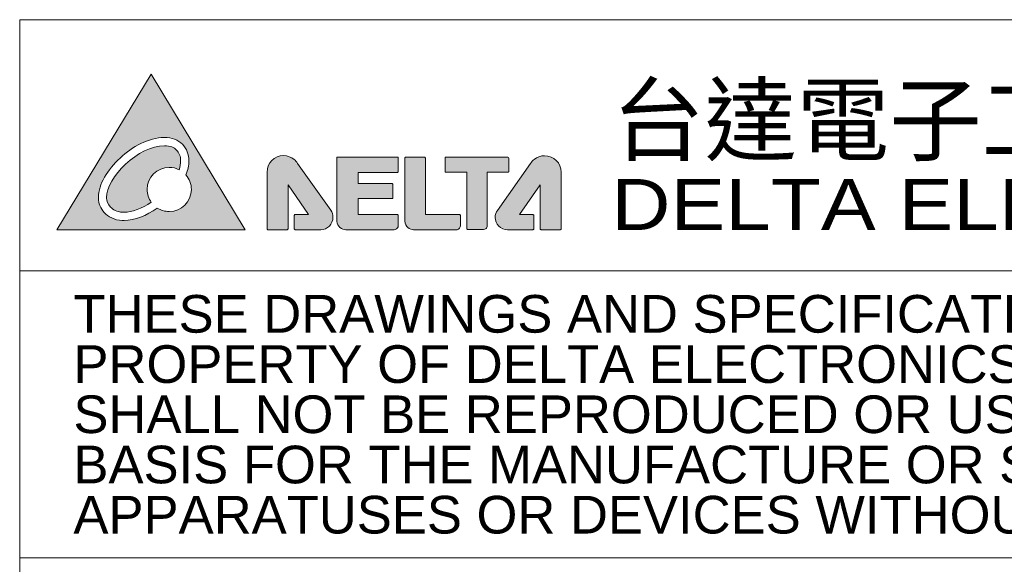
# Model space of a CAD drawing. Header units: millimetres. Extents: x 0 to 2584, y 0 to 2729.
# Tile 11 of 33: x 1363 to 1469, y 60 to 119. Entities that reach past the tile are written whole.
import ezdxf
from ezdxf.enums import TextEntityAlignment as Align

# ---------------------------------------------------------------- set-up
doc = ezdxf.new("R2010")
doc.units = ezdxf.units.MM
doc.header["$LTSCALE"] = 6
doc.layers.get('0').update_dxf_attribs({"linetype": 'CONTINUOUS'})
for name, color, linetype in [('2', 2, 'CONTINUOUS'), ('3', 3, 'CONTINUOUS'), ('DIM', 2, 'CONTINUOUS'), ('PAPER', 7, 'CONTINUOUS')]:
    doc.layers.add(name, color=color, linetype=linetype)
doc.styles.add('ARIAL', font='arial.ttf')
doc.styles.add('微軟正黑體', font='txt')

# ---------------------------------------------------------------- blocks, each defined once
blk = doc.blocks.new('s')
at = {"lineweight": 0}
h = blk.add_hatch(color=256, dxfattribs=at)
h.paths.add_polyline_path([(2135.48, 112.87), (2125.3, 96.13), (2145.62, 96.13)])
edge = h.paths.add_edge_path(flags=16)
edge.add_spline(control_points=[(2137.43, 98.08), (2136.95, 98.08), (2136.51, 98.22), (2136.14, 98.46), (2136.13, 98.45), (2136.12, 98.44), (2136.12, 98.43), (2134.96, 97.64), (2133.71, 97.12), (2132.55, 97.12), (2132.48, 97.12), (2132.42, 97.12), (2132.36, 97.12), (2131.5, 97.16), (2130.84, 97.51), (2130.42, 97.98), (2130, 98.44), (2129.81, 99), (2129.79, 99.48), (2129.79, 99.52), (2129.79, 99.56), (2129.79, 99.6), (2129.8, 101.03), (2130.78, 102.58), (2132.12, 103.84), (2133.46, 105.08), (2135.19, 106.04), (2136.89, 106.05), (2136.9, 106.05), (2136.91, 106.05), (2136.92, 106.05), (2137.71, 106.06), (2138.38, 105.79), (2138.84, 105.33), (2139.31, 104.86), (2139.54, 104.22), (2139.54, 103.53), (2139.54, 103.05), (2139.43, 102.54), (2139.21, 102.03), (2139.58, 101.61), (2139.81, 101.06), (2139.81, 100.46), (2139.81, 99.15), (2138.74, 98.08), (2137.43, 98.08)], knot_values=[0, 0, 0, 0, 1, 1, 1, 2, 2, 2, 3, 3, 3, 4, 4, 4, 5, 5, 5, 6, 6, 6, 7, 7, 7, 8, 8, 8, 9, 9, 9, 10, 10, 10, 11, 11, 11, 12, 12, 12, 13, 13, 13, 14, 14, 14, 15, 15, 15, 15], degree=3, periodic=0)
h = blk.add_hatch(color=256, dxfattribs=at)
h.dxf.hatch_style = 1
edge = h.paths.add_edge_path()
edge.add_spline(control_points=[(2138.22, 104.7), (2137.94, 104.98), (2137.52, 105.17), (2136.92, 105.17), (2136.92, 105.17), (2136.9, 105.17), (2136.9, 105.17), (2135.54, 105.17), (2133.95, 104.33), (2132.72, 103.19), (2131.49, 102.05), (2130.66, 100.6), (2130.68, 99.6), (2130.68, 99.58), (2130.68, 99.55), (2130.68, 99.52), (2130.69, 99.24), (2130.81, 98.87), (2131.08, 98.57), (2131.35, 98.28), (2131.75, 98.04), (2132.41, 98.01), (2132.45, 98.01), (2132.5, 98), (2132.55, 98), (2133.4, 98), (2134.48, 98.4), (2135.49, 99.08), (2135.21, 99.47), (2135.04, 99.95), (2135.04, 100.46), (2135.04, 101.78), (2136.11, 102.84), (2137.43, 102.84), (2137.81, 102.84), (2138.16, 102.75), (2138.48, 102.59), (2138.6, 102.93), (2138.65, 103.24), (2138.65, 103.53), (2138.65, 104.03), (2138.49, 104.42), (2138.22, 104.7)], knot_values=[0, 0, 0, 0, 1, 1, 1, 2, 2, 2, 3, 3, 3, 4, 4, 4, 5, 5, 5, 6, 6, 6, 7, 7, 7, 8, 8, 8, 9, 9, 9, 10, 10, 10, 11, 11, 11, 12, 12, 12, 13, 13, 13, 14, 14, 14, 14], degree=3, periodic=0)
h = blk.add_hatch(color=256, dxfattribs=at)
h.dxf.hatch_style = 1
edge = h.paths.add_edge_path()
edge.add_spline(control_points=[(2150.22, 96.23), (2150.22, 96.23), (2150.22, 100.96), (2150.22, 100.96)], knot_values=[14, 14, 14, 14, 15, 15, 15, 15], degree=3, periodic=0)
edge.add_spline(control_points=[(2150.22, 100.96), (2150.22, 100.96), (2152.44, 97.76), (2152.44, 97.76)], knot_values=[15, 15, 15, 15, 16, 16, 16, 16], degree=3, periodic=0)
edge.add_spline(control_points=[(2152.44, 97.76), (2152.44, 97.76), (2151, 97.76), (2151, 97.76)], knot_values=[16, 16, 16, 16, 17, 17, 17, 17], degree=3, periodic=0)
edge.add_spline(control_points=[(2151, 97.76), (2150.97, 97.76), (2150.95, 97.75), (2150.93, 97.73)], knot_values=[17, 17, 17, 17, 18, 18, 18, 18], degree=3, periodic=0)
edge.add_spline(control_points=[(2150.93, 97.73), (2150.91, 97.71), (2150.9, 97.69), (2150.9, 97.66)], knot_values=[18, 18, 18, 18, 19, 19, 19, 19], degree=3, periodic=0)
edge.add_spline(control_points=[(2150.9, 97.66), (2150.9, 97.66), (2150.9, 96.23), (2150.9, 96.23)], knot_values=[19, 19, 19, 19, 20, 20, 20, 20], degree=3, periodic=0)
edge.add_spline(control_points=[(2150.9, 96.23), (2150.9, 96.2), (2150.91, 96.18), (2150.93, 96.16)], knot_values=[20, 20, 20, 20, 21, 21, 21, 21], degree=3, periodic=0)
edge.add_spline(control_points=[(2150.93, 96.16), (2150.95, 96.14), (2150.97, 96.13), (2151, 96.13)], knot_values=[21, 21, 21, 21, 22, 22, 22, 22], degree=3, periodic=0)
edge.add_spline(control_points=[(2151, 96.13), (2151, 96.13), (2153.74, 96.13), (2153.74, 96.13)], knot_values=[22, 22, 22, 22, 23, 23, 23, 23], degree=3, periodic=0)
edge.add_spline(control_points=[(2153.74, 96.13), (2153.77, 96.13), (2153.79, 96.14), (2153.81, 96.14)], knot_values=[23, 23, 23, 23, 23.03125, 23.03125, 23.03125, 23.03125], degree=3, periodic=0)
edge.add_spline(control_points=[(2153.81, 96.14), (2153.86, 96.14), (2153.9, 96.14), (2153.94, 96.15)], knot_values=[23.03125, 23.03125, 23.03125, 23.03125, 23.09375, 23.09375, 23.09375, 23.09375], degree=3, periodic=0)
edge.add_spline(control_points=[(2153.94, 96.15), (2154.01, 96.16), (2154.07, 96.17), (2154.14, 96.19)], knot_values=[23.09375, 23.09375, 23.09375, 23.09375, 23.1875, 23.1875, 23.1875, 23.1875], degree=3, periodic=0)
edge.add_spline(control_points=[(2154.14, 96.19), (2154.22, 96.22), (2154.3, 96.25), (2154.37, 96.29)], knot_values=[23.1875, 23.1875, 23.1875, 23.1875, 23.3125, 23.3125, 23.3125, 23.3125], degree=3, periodic=0)
edge.add_spline(control_points=[(2154.37, 96.29), (2154.45, 96.34), (2154.52, 96.38), (2154.58, 96.44)], knot_values=[23.3125, 23.3125, 23.3125, 23.3125, 23.4375, 23.4375, 23.4375, 23.4375], degree=3, periodic=0)
edge.add_spline(control_points=[(2154.58, 96.44), (2154.62, 96.46), (2154.65, 96.49), (2154.68, 96.52)], knot_values=[23.4375, 23.4375, 23.4375, 23.4375, 23.5, 23.5, 23.5, 23.5], degree=3, periodic=0)
edge.add_spline(control_points=[(2154.68, 96.52), (2154.71, 96.55), (2154.74, 96.58), (2154.76, 96.62)], knot_values=[23.5, 23.5, 23.5, 23.5, 23.5625, 23.5625, 23.5625, 23.5625], degree=3, periodic=0)
edge.add_spline(control_points=[(2154.76, 96.62), (2154.82, 96.68), (2154.86, 96.75), (2154.9, 96.83)], knot_values=[23.5625, 23.5625, 23.5625, 23.5625, 23.6875, 23.6875, 23.6875, 23.6875], degree=3, periodic=0)
edge.add_spline(control_points=[(2154.9, 96.83), (2154.95, 96.9), (2154.98, 96.98), (2155, 97.06)], knot_values=[23.6875, 23.6875, 23.6875, 23.6875, 23.8125, 23.8125, 23.8125, 23.8125], degree=3, periodic=0)
edge.add_spline(control_points=[(2155, 97.06), (2155.02, 97.13), (2155.04, 97.19), (2155.05, 97.26)], knot_values=[23.8125, 23.8125, 23.8125, 23.8125, 23.90625, 23.90625, 23.90625, 23.90625], degree=3, periodic=0)
edge.add_spline(control_points=[(2155.05, 97.26), (2155.06, 97.3), (2155.06, 97.34), (2155.06, 97.39)], knot_values=[23.90625, 23.90625, 23.90625, 23.90625, 23.96875, 23.96875, 23.96875, 23.96875], degree=3, periodic=0)
edge.add_spline(control_points=[(2155.06, 97.39), (2155.06, 97.41), (2155.06, 97.43), (2155.06, 97.46)], knot_values=[23.96875, 23.96875, 23.96875, 23.96875, 24, 24, 24, 24], degree=3, periodic=0)
edge.add_spline(control_points=[(2155.06, 97.46), (2155.06, 97.49), (2155.06, 97.53), (2155.06, 97.56)], knot_values=[24, 24, 24, 24, 24.125, 24.125, 24.125, 24.125], degree=3, periodic=0)
edge.add_spline(control_points=[(2155.06, 97.56), (2155.05, 97.63), (2155.04, 97.7), (2155.03, 97.76)], knot_values=[24.125, 24.125, 24.125, 24.125, 24.375, 24.375, 24.375, 24.375], degree=3, periodic=0)
edge.add_spline(control_points=[(2155.03, 97.76), (2155.01, 97.83), (2154.99, 97.89), (2154.97, 97.96)], knot_values=[24.375, 24.375, 24.375, 24.375, 24.625, 24.625, 24.625, 24.625], degree=3, periodic=0)
edge.add_spline(control_points=[(2154.97, 97.96), (2154.94, 98.02), (2154.91, 98.08), (2154.88, 98.13)], knot_values=[24.625, 24.625, 24.625, 24.625, 24.875, 24.875, 24.875, 24.875], degree=3, periodic=0)
edge.add_spline(control_points=[(2154.88, 98.13), (2154.86, 98.16), (2154.84, 98.19), (2154.82, 98.22)], knot_values=[24.875, 24.875, 24.875, 24.875, 25, 25, 25, 25], degree=3, periodic=0)
edge.add_line((2154.82, 98.22), (2151.26, 103.27))
edge.add_spline(control_points=[(2151.25, 103.27), (2151.25, 103.27), (2151.25, 103.27), (2151.25, 103.27)], knot_values=[1, 1, 1, 1, 2, 2, 2, 2], degree=3, periodic=0)
edge.add_spline(control_points=[(2151.25, 103.27), (2151.14, 103.43), (2151, 103.59), (2150.88, 103.68)], knot_values=[2, 2, 2, 2, 3, 3, 3, 3], degree=3, periodic=0)
edge.add_spline(control_points=[(2150.88, 103.68), (2150.84, 103.71), (2150.8, 103.75), (2150.76, 103.77)], knot_values=[3, 3, 3, 3, 3.125, 3.125, 3.125, 3.125], degree=3, periodic=0)
edge.add_spline(control_points=[(2150.76, 103.77), (2150.68, 103.83), (2150.59, 103.88), (2150.5, 103.93)], knot_values=[3.125, 3.125, 3.125, 3.125, 3.375, 3.375, 3.375, 3.375], degree=3, periodic=0)
edge.add_spline(control_points=[(2150.5, 103.93), (2150.4, 103.97), (2150.31, 104.01), (2150.21, 104.03)], knot_values=[3.375, 3.375, 3.375, 3.375, 3.625, 3.625, 3.625, 3.625], degree=3, periodic=0)
edge.add_spline(control_points=[(2150.21, 104.03), (2150.11, 104.06), (2150, 104.08), (2149.9, 104.09)], knot_values=[3.625, 3.625, 3.625, 3.625, 3.875, 3.875, 3.875, 3.875], degree=3, periodic=0)
edge.add_spline(control_points=[(2149.9, 104.09), (2149.84, 104.1), (2149.79, 104.1), (2149.74, 104.1)], knot_values=[3.875, 3.875, 3.875, 3.875, 4, 4, 4, 4], degree=3, periodic=0)
edge.add_spline(control_points=[(2149.74, 104.1), (2149.71, 104.1), (2149.68, 104.1), (2149.65, 104.1)], knot_values=[4, 4, 4, 4, 4.03125, 4.03125, 4.03125, 4.03125], degree=3, periodic=0)
edge.add_spline(control_points=[(2149.65, 104.1), (2149.58, 104.09), (2149.52, 104.09), (2149.47, 104.08)], knot_values=[4.03125, 4.03125, 4.03125, 4.03125, 4.09375, 4.09375, 4.09375, 4.09375], degree=3, periodic=0)
edge.add_spline(control_points=[(2149.47, 104.08), (2149.38, 104.06), (2149.29, 104.04), (2149.21, 104.02)], knot_values=[4.09375, 4.09375, 4.09375, 4.09375, 4.1875, 4.1875, 4.1875, 4.1875], degree=3, periodic=0)
edge.add_spline(control_points=[(2149.21, 104.02), (2149.1, 103.98), (2148.99, 103.94), (2148.89, 103.88)], knot_values=[4.1875, 4.1875, 4.1875, 4.1875, 4.3125, 4.3125, 4.3125, 4.3125], degree=3, periodic=0)
edge.add_spline(control_points=[(2148.89, 103.88), (2148.79, 103.83), (2148.69, 103.76), (2148.61, 103.69)], knot_values=[4.3125, 4.3125, 4.3125, 4.3125, 4.4375, 4.4375, 4.4375, 4.4375], degree=3, periodic=0)
edge.add_spline(control_points=[(2148.61, 103.69), (2148.56, 103.66), (2148.52, 103.62), (2148.48, 103.58)], knot_values=[4.4375, 4.4375, 4.4375, 4.4375, 4.5, 4.5, 4.5, 4.5], degree=3, periodic=0)
edge.add_spline(control_points=[(2148.48, 103.58), (2148.44, 103.54), (2148.4, 103.49), (2148.36, 103.45)], knot_values=[4.5, 4.5, 4.5, 4.5, 4.5625, 4.5625, 4.5625, 4.5625], degree=3, periodic=0)
edge.add_spline(control_points=[(2148.36, 103.45), (2148.29, 103.36), (2148.23, 103.27), (2148.17, 103.17)], knot_values=[4.5625, 4.5625, 4.5625, 4.5625, 4.6875, 4.6875, 4.6875, 4.6875], degree=3, periodic=0)
edge.add_spline(control_points=[(2148.17, 103.17), (2148.12, 103.07), (2148.07, 102.96), (2148.04, 102.85)], knot_values=[4.6875, 4.6875, 4.6875, 4.6875, 4.8125, 4.8125, 4.8125, 4.8125], degree=3, periodic=0)
edge.add_spline(control_points=[(2148.04, 102.85), (2148.01, 102.77), (2147.99, 102.68), (2147.98, 102.59)], knot_values=[4.8125, 4.8125, 4.8125, 4.8125, 4.90625, 4.90625, 4.90625, 4.90625], degree=3, periodic=0)
edge.add_spline(control_points=[(2147.98, 102.59), (2147.97, 102.53), (2147.96, 102.47), (2147.96, 102.41)], knot_values=[4.90625, 4.90625, 4.90625, 4.90625, 4.96875, 4.96875, 4.96875, 4.96875], degree=3, periodic=0)
edge.add_spline(control_points=[(2147.96, 102.41), (2147.96, 102.38), (2147.96, 102.35), (2147.96, 102.32)], knot_values=[4.96875, 4.96875, 4.96875, 4.96875, 5, 5, 5, 5], degree=3, periodic=0)
edge.add_spline(control_points=[(2147.96, 102.32), (2147.96, 102.32), (2147.96, 102.32), (2147.96, 102.32)], knot_values=[5, 5, 5, 5, 5.499931, 5.499931, 5.499931, 5.499931], degree=3, periodic=0)
edge.add_spline(control_points=[(2147.96, 102.32), (2147.96, 102.32), (2147.96, 102.32), (2147.96, 102.32)], knot_values=[5.499931, 5.499931, 5.499931, 5.499931, 5.999712, 5.999712, 5.999712, 5.999712], degree=3, periodic=0)
edge.add_line((2147.96, 102.32), (2147.96, 102.32))
edge.add_line((2147.96, 102.32), (2147.96, 96.23))
edge.add_spline(control_points=[(2147.96, 96.23), (2147.96, 96.2), (2147.97, 96.18), (2147.99, 96.16)], knot_values=[9, 9, 9, 9, 10, 10, 10, 10], degree=3, periodic=0)
edge.add_spline(control_points=[(2147.99, 96.16), (2148, 96.15), (2148.03, 96.13), (2148.05, 96.13)], knot_values=[10, 10, 10, 10, 11, 11, 11, 11], degree=3, periodic=0)
edge.add_spline(control_points=[(2148.05, 96.13), (2148.05, 96.13), (2150.12, 96.13), (2150.12, 96.13)], knot_values=[11, 11, 11, 11, 12, 12, 12, 12], degree=3, periodic=0)
edge.add_spline(control_points=[(2150.12, 96.13), (2150.15, 96.13), (2150.17, 96.15), (2150.19, 96.16)], knot_values=[12, 12, 12, 12, 13, 13, 13, 13], degree=3, periodic=0)
edge.add_spline(control_points=[(2150.19, 96.16), (2150.21, 96.18), (2150.22, 96.2), (2150.22, 96.23)], knot_values=[13, 13, 13, 13, 14, 14, 14, 14], degree=3, periodic=0)
h = blk.add_hatch(color=256, dxfattribs=at)
h.dxf.hatch_style = 1
edge = h.paths.add_edge_path()
edge.add_spline(control_points=[(2172.78, 98.21), (2172.63, 98), (2172.54, 97.73), (2172.54, 97.45)], knot_values=[4, 4, 4, 4, 5, 5, 5, 5], degree=3, periodic=0)
edge.add_spline(control_points=[(2172.54, 97.45), (2172.54, 96.72), (2173.14, 96.13), (2173.87, 96.13)], knot_values=[5, 5, 5, 5, 6, 6, 6, 6], degree=3, periodic=0)
edge.add_spline(control_points=[(2173.87, 96.13), (2173.87, 96.13), (2176.61, 96.13), (2176.61, 96.13)], knot_values=[6, 6, 6, 6, 7, 7, 7, 7], degree=3, periodic=0)
edge.add_spline(control_points=[(2176.61, 96.13), (2176.64, 96.13), (2176.66, 96.14), (2176.68, 96.16)], knot_values=[7, 7, 7, 7, 8, 8, 8, 8], degree=3, periodic=0)
edge.add_spline(control_points=[(2176.68, 96.16), (2176.69, 96.18), (2176.7, 96.2), (2176.7, 96.22)], knot_values=[8, 8, 8, 8, 9, 9, 9, 9], degree=3, periodic=0)
edge.add_spline(control_points=[(2176.7, 96.22), (2176.7, 96.22), (2176.7, 97.66), (2176.7, 97.66)], knot_values=[9, 9, 9, 9, 10, 10, 10, 10], degree=3, periodic=0)
edge.add_spline(control_points=[(2176.7, 97.66), (2176.7, 97.68), (2176.69, 97.7), (2176.68, 97.72)], knot_values=[10, 10, 10, 10, 11, 11, 11, 11], degree=3, periodic=0)
edge.add_spline(control_points=[(2176.68, 97.72), (2176.66, 97.74), (2176.64, 97.75), (2176.61, 97.75)], knot_values=[11, 11, 11, 11, 12, 12, 12, 12], degree=3, periodic=0)
edge.add_spline(control_points=[(2176.61, 97.75), (2176.61, 97.75), (2175.16, 97.75), (2175.16, 97.75)], knot_values=[12, 12, 12, 12, 13, 13, 13, 13], degree=3, periodic=0)
edge.add_spline(control_points=[(2175.16, 97.75), (2175.16, 97.75), (2177.39, 100.95), (2177.39, 100.95)], knot_values=[13, 13, 13, 13, 14, 14, 14, 14], degree=3, periodic=0)
edge.add_spline(control_points=[(2177.39, 100.95), (2177.39, 100.95), (2177.39, 96.22), (2177.39, 96.22)], knot_values=[14, 14, 14, 14, 15, 15, 15, 15], degree=3, periodic=0)
edge.add_spline(control_points=[(2177.39, 96.22), (2177.39, 96.2), (2177.4, 96.18), (2177.42, 96.16)], knot_values=[15, 15, 15, 15, 16, 16, 16, 16], degree=3, periodic=0)
edge.add_spline(control_points=[(2177.42, 96.16), (2177.43, 96.14), (2177.46, 96.13), (2177.48, 96.13)], knot_values=[16, 16, 16, 16, 17, 17, 17, 17], degree=3, periodic=0)
edge.add_spline(control_points=[(2177.48, 96.13), (2177.48, 96.13), (2179.56, 96.13), (2179.56, 96.13)], knot_values=[17, 17, 17, 17, 18, 18, 18, 18], degree=3, periodic=0)
edge.add_spline(control_points=[(2179.56, 96.13), (2179.58, 96.13), (2179.6, 96.14), (2179.62, 96.16)], knot_values=[18, 18, 18, 18, 19, 19, 19, 19], degree=3, periodic=0)
edge.add_spline(control_points=[(2179.62, 96.16), (2179.64, 96.18), (2179.65, 96.2), (2179.65, 96.22)], knot_values=[19, 19, 19, 19, 20, 20, 20, 20], degree=3, periodic=0)
edge.add_line((2179.65, 96.22), (2179.65, 102.31))
edge.add_spline(control_points=[(2179.65, 102.31), (2179.65, 103.3), (2178.85, 104.09), (2177.87, 104.09)], knot_values=[21, 21, 21, 21, 22, 22, 22, 22], degree=3, periodic=0)
edge.add_spline(control_points=[(2177.87, 104.09), (2177.44, 104.09), (2177.04, 103.94), (2176.73, 103.68)], knot_values=[0, 0, 0, 0, 1, 1, 1, 1], degree=3, periodic=0)
edge.add_spline(control_points=[(2176.73, 103.68), (2176.61, 103.58), (2176.47, 103.43), (2176.36, 103.27)], knot_values=[1, 1, 1, 1, 2, 2, 2, 2], degree=3, periodic=0)
edge.add_line((2176.36, 103.27), (2172.78, 98.21))
h = blk.add_hatch(color=256, dxfattribs=at)
h.dxf.hatch_style = 1
edge = h.paths.add_edge_path()
edge.add_spline(control_points=[(2157.78, 102.29), (2157.78, 102.29), (2162, 102.29), (2162, 102.29)], knot_values=[12, 12, 12, 12, 13, 13, 13, 13], degree=3, periodic=0)
edge.add_spline(control_points=[(2162, 102.29), (2162.02, 102.29), (2162.04, 102.3), (2162.06, 102.32)], knot_values=[13, 13, 13, 13, 14, 14, 14, 14], degree=3, periodic=0)
edge.add_spline(control_points=[(2162.06, 102.32), (2162.08, 102.34), (2162.09, 102.36), (2162.09, 102.39)], knot_values=[14, 14, 14, 14, 15, 15, 15, 15], degree=3, periodic=0)
edge.add_spline(control_points=[(2162.09, 102.39), (2162.09, 102.39), (2162.09, 103.85), (2162.09, 103.85)], knot_values=[15, 15, 15, 15, 16, 16, 16, 16], degree=3, periodic=0)
edge.add_spline(control_points=[(2162.09, 103.85), (2162.09, 103.88), (2162.08, 103.9), (2162.06, 103.92)], knot_values=[16, 16, 16, 16, 17, 17, 17, 17], degree=3, periodic=0)
edge.add_spline(control_points=[(2162.06, 103.92), (2162.04, 103.94), (2162.02, 103.95), (2162, 103.95)], knot_values=[17, 17, 17, 17, 18, 18, 18, 18], degree=3, periodic=0)
edge.add_spline(control_points=[(2162, 103.95), (2162, 103.95), (2155.57, 103.95), (2155.57, 103.95)], knot_values=[18, 18, 18, 18, 19, 19, 19, 19], degree=3, periodic=0)
edge.add_spline(control_points=[(2155.57, 103.95), (2155.55, 103.95), (2155.52, 103.94), (2155.51, 103.92)], knot_values=[19, 19, 19, 19, 20, 20, 20, 20], degree=3, periodic=0)
edge.add_spline(control_points=[(2155.51, 103.92), (2155.49, 103.9), (2155.48, 103.88), (2155.48, 103.85)], knot_values=[20, 20, 20, 20, 21, 21, 21, 21], degree=3, periodic=0)
edge.add_spline(control_points=[(2155.48, 103.85), (2155.48, 103.85), (2155.48, 97.04), (2155.48, 97.04)], knot_values=[21, 21, 21, 21, 22, 22, 22, 22], degree=3, periodic=0)
edge.add_spline(control_points=[(2155.48, 97.04), (2155.48, 96.76), (2155.62, 96.53), (2155.82, 96.37)], knot_values=[22, 22, 22, 22, 23, 23, 23, 23], degree=3, periodic=0)
edge.add_spline(control_points=[(2155.82, 96.37), (2156.01, 96.21), (2156.26, 96.13), (2156.46, 96.13)], knot_values=[23, 23, 23, 23, 24, 24, 24, 24], degree=3, periodic=0)
edge.add_spline(control_points=[(2156.46, 96.13), (2156.46, 96.13), (2161.67, 96.13), (2161.67, 96.13)], knot_values=[24, 24, 24, 24, 25, 25, 25, 25], degree=3, periodic=0)
edge.add_spline(control_points=[(2161.67, 96.13), (2161.78, 96.13), (2161.88, 96.19), (2161.96, 96.26)], knot_values=[25, 25, 25, 25, 26, 26, 26, 26], degree=3, periodic=0)
edge.add_spline(control_points=[(2161.96, 96.26), (2162, 96.3), (2162.03, 96.34), (2162.05, 96.38)], knot_values=[26, 26, 26, 26, 27, 27, 27, 27], degree=3, periodic=0)
edge.add_spline(control_points=[(2162.05, 96.38), (2162.06, 96.4), (2162.07, 96.41), (2162.08, 96.43)], knot_values=[27, 27, 27, 27, 28, 28, 28, 28], degree=3, periodic=0)
edge.add_spline(control_points=[(2162.08, 96.43), (2162.08, 96.45), (2162.09, 96.45), (2162.09, 96.49)], knot_values=[28, 28, 28, 28, 29, 29, 29, 29], degree=3, periodic=0)
edge.add_spline(control_points=[(2162.09, 96.49), (2162.09, 96.49), (2162.09, 97.67), (2162.09, 97.67)], knot_values=[30, 30, 30, 30, 31, 31, 31, 31], degree=3, periodic=0)
edge.add_spline(control_points=[(2162.09, 97.67), (2162.09, 97.7), (2162.08, 97.72), (2162.06, 97.74)], knot_values=[0, 0, 0, 0, 1, 1, 1, 1], degree=3, periodic=0)
edge.add_spline(control_points=[(2162.06, 97.74), (2162.04, 97.76), (2162.02, 97.77), (2162, 97.77)], knot_values=[1, 1, 1, 1, 2, 2, 2, 2], degree=3, periodic=0)
edge.add_spline(control_points=[(2162, 97.77), (2162, 97.77), (2157.77, 97.77), (2157.77, 97.77)], knot_values=[2, 2, 2, 2, 3, 3, 3, 3], degree=3, periodic=0)
edge.add_spline(control_points=[(2157.77, 97.77), (2157.77, 97.77), (2157.77, 99.48), (2157.77, 99.48)], knot_values=[3, 3, 3, 3, 4, 4, 4, 4], degree=3, periodic=0)
edge.add_spline(control_points=[(2157.77, 99.48), (2157.77, 99.48), (2161.41, 99.48), (2161.41, 99.48)], knot_values=[4, 4, 4, 4, 5, 5, 5, 5], degree=3, periodic=0)
edge.add_spline(control_points=[(2161.41, 99.48), (2161.44, 99.48), (2161.46, 99.48), (2161.48, 99.5)], knot_values=[5, 5, 5, 5, 6, 6, 6, 6], degree=3, periodic=0)
edge.add_spline(control_points=[(2161.48, 99.5), (2161.5, 99.52), (2161.51, 99.54), (2161.51, 99.57)], knot_values=[6, 6, 6, 6, 7, 7, 7, 7], degree=3, periodic=0)
edge.add_spline(control_points=[(2161.51, 99.57), (2161.51, 99.57), (2161.51, 101.01), (2161.51, 101.01)], knot_values=[7, 7, 7, 7, 8, 8, 8, 8], degree=3, periodic=0)
edge.add_spline(control_points=[(2161.51, 101.01), (2161.51, 101.03), (2161.5, 101.06), (2161.48, 101.07)], knot_values=[8, 8, 8, 8, 9, 9, 9, 9], degree=3, periodic=0)
edge.add_spline(control_points=[(2161.48, 101.07), (2161.46, 101.09), (2161.44, 101.1), (2161.41, 101.1)], knot_values=[9, 9, 9, 9, 10, 10, 10, 10], degree=3, periodic=0)
edge.add_spline(control_points=[(2161.41, 101.1), (2161.41, 101.1), (2157.78, 101.1), (2157.78, 101.1)], knot_values=[10, 10, 10, 10, 11, 11, 11, 11], degree=3, periodic=0)
edge.add_spline(control_points=[(2157.78, 101.1), (2157.78, 101.1), (2157.78, 102.29), (2157.78, 102.29)], knot_values=[11, 11, 11, 11, 12, 12, 12, 12], degree=3, periodic=0)
h = blk.add_hatch(color=256, dxfattribs=at)
h.dxf.hatch_style = 1
edge = h.paths.add_edge_path()
edge.add_spline(control_points=[(2168.8, 96.55), (2168.8, 96.47), (2168.76, 96.37), (2168.69, 96.28)], knot_values=[17, 17, 17, 17, 18, 18, 18, 18], degree=3, periodic=0)
edge.add_spline(control_points=[(2168.69, 96.28), (2168.62, 96.19), (2168.54, 96.13), (2168.44, 96.13)], knot_values=[16, 16, 16, 16, 17, 17, 17, 17], degree=3, periodic=0)
edge.add_spline(control_points=[(2168.44, 96.13), (2168.44, 96.13), (2168.43, 96.13), (2168.43, 96.13)], knot_values=[14, 14, 14, 14, 14.999968, 14.999968, 14.999968, 14.999968], degree=3, periodic=0)
edge.add_spline(control_points=[(2168.43, 96.13), (2168.43, 96.13), (2163.74, 96.13), (2163.74, 96.13)], knot_values=[13, 13, 13, 13, 14, 14, 14, 14], degree=3, periodic=0)
edge.add_spline(control_points=[(2163.74, 96.13), (2163.56, 96.13), (2163.33, 96.2), (2163.14, 96.35)], knot_values=[12, 12, 12, 12, 13, 13, 13, 13], degree=3, periodic=0)
edge.add_spline(control_points=[(2163.14, 96.35), (2162.95, 96.49), (2162.8, 96.73), (2162.8, 97.07)], knot_values=[11, 11, 11, 11, 12, 12, 12, 12], degree=3, periodic=0)
edge.add_line((2162.8, 97.07), (2162.8, 103.85))
edge.add_spline(control_points=[(2162.8, 103.85), (2162.8, 103.9), (2162.84, 103.94), (2162.89, 103.94)], knot_values=[7, 7, 7, 7, 8, 8, 8, 8], degree=3, periodic=0)
edge.add_spline(control_points=[(2162.89, 103.94), (2162.89, 103.94), (2164.93, 103.94), (2164.93, 103.94)], knot_values=[6, 6, 6, 6, 7, 7, 7, 7], degree=3, periodic=0)
edge.add_spline(control_points=[(2164.93, 103.94), (2164.95, 103.94), (2164.97, 103.93), (2164.99, 103.91)], knot_values=[5, 5, 5, 5, 6, 6, 6, 6], degree=3, periodic=0)
edge.add_spline(control_points=[(2164.99, 103.91), (2165.01, 103.89), (2165.02, 103.87), (2165.02, 103.84)], knot_values=[4, 4, 4, 4, 5, 5, 5, 5], degree=3, periodic=0)
edge.add_spline(control_points=[(2165.02, 103.84), (2165.02, 103.84), (2165.02, 97.75), (2165.02, 97.75)], knot_values=[3, 3, 3, 3, 4, 4, 4, 4], degree=3, periodic=0)
edge.add_spline(control_points=[(2165.02, 97.75), (2165.02, 97.75), (2168.71, 97.75), (2168.71, 97.75)], knot_values=[2, 2, 2, 2, 3, 3, 3, 3], degree=3, periodic=0)
edge.add_spline(control_points=[(2168.71, 97.75), (2168.73, 97.75), (2168.76, 97.74), (2168.78, 97.72)], knot_values=[1, 1, 1, 1, 2, 2, 2, 2], degree=3, periodic=0)
edge.add_spline(control_points=[(2168.78, 97.72), (2168.79, 97.71), (2168.8, 97.68), (2168.8, 97.66)], knot_values=[0, 0, 0, 0, 1, 1, 1, 1], degree=3, periodic=0)
edge.add_spline(control_points=[(2168.8, 97.66), (2168.8, 97.36), (2168.8, 96.69), (2168.8, 96.55)], knot_values=[20, 20, 20, 20, 21, 21, 21, 21], degree=3, periodic=0)
edge.add_spline(control_points=[(2168.8, 96.55), (2168.8, 96.55), (2168.8, 96.55), (2168.8, 96.55)], knot_values=[18.999928, 18.999928, 18.999928, 18.999928, 19, 19, 19, 19], degree=3, periodic=0)
h = blk.add_hatch(color=256, dxfattribs=at)
h.dxf.hatch_style = 1
edge = h.paths.add_edge_path()
edge.add_spline(control_points=[(2171.69, 96.58), (2171.69, 96.58), (2171.69, 102.27), (2171.69, 102.27)], knot_values=[17, 17, 17, 17, 18, 18, 18, 18], degree=3, periodic=0)
edge.add_spline(control_points=[(2171.69, 102.27), (2171.69, 102.27), (2171.69, 102.31), (2171.69, 102.31)], knot_values=[18, 18, 18, 18, 19, 19, 19, 19], degree=3, periodic=0)
edge.add_spline(control_points=[(2171.69, 102.31), (2171.69, 102.31), (2173.92, 102.32), (2173.92, 102.32)], knot_values=[19, 19, 19, 19, 20, 20, 20, 20], degree=3, periodic=0)
edge.add_spline(control_points=[(2173.92, 102.32), (2173.95, 102.32), (2173.97, 102.33), (2173.99, 102.34)], knot_values=[20, 20, 20, 20, 21, 21, 21, 21], degree=3, periodic=0)
edge.add_spline(control_points=[(2173.99, 102.34), (2174, 102.36), (2174.01, 102.38), (2174.01, 102.41)], knot_values=[0, 0, 0, 0, 1, 1, 1, 1], degree=3, periodic=0)
edge.add_spline(control_points=[(2174.01, 102.41), (2174.01, 102.41), (2174.01, 103.84), (2174.01, 103.84)], knot_values=[1, 1, 1, 1, 2, 2, 2, 2], degree=3, periodic=0)
edge.add_spline(control_points=[(2174.01, 103.84), (2174.01, 103.9), (2173.97, 103.94), (2173.92, 103.94)], knot_values=[2, 2, 2, 2, 3, 3, 3, 3], degree=3, periodic=0)
edge.add_spline(control_points=[(2173.92, 103.94), (2173.92, 103.94), (2167.24, 103.95), (2167.24, 103.95)], knot_values=[3, 3, 3, 3, 4, 4, 4, 4], degree=3, periodic=0)
edge.add_spline(control_points=[(2167.24, 103.95), (2167.21, 103.95), (2167.19, 103.94), (2167.17, 103.92)], knot_values=[4, 4, 4, 4, 5, 5, 5, 5], degree=3, periodic=0)
edge.add_spline(control_points=[(2167.17, 103.92), (2167.15, 103.9), (2167.14, 103.88), (2167.14, 103.85)], knot_values=[5, 5, 5, 5, 6, 6, 6, 6], degree=3, periodic=0)
edge.add_spline(control_points=[(2167.14, 103.85), (2167.14, 103.85), (2167.14, 102.4), (2167.14, 102.4)], knot_values=[6, 6, 6, 6, 7, 7, 7, 7], degree=3, periodic=0)
edge.add_spline(control_points=[(2167.14, 102.4), (2167.14, 102.38), (2167.15, 102.35), (2167.17, 102.33)], knot_values=[7, 7, 7, 7, 8, 8, 8, 8], degree=3, periodic=0)
edge.add_spline(control_points=[(2167.17, 102.33), (2167.19, 102.32), (2167.21, 102.31), (2167.24, 102.31)], knot_values=[8, 8, 8, 8, 9, 9, 9, 9], degree=3, periodic=0)
edge.add_spline(control_points=[(2167.24, 102.31), (2167.24, 102.31), (2169.49, 102.31), (2169.49, 102.31)], knot_values=[9, 9, 9, 9, 10, 10, 10, 10], degree=3, periodic=0)
edge.add_spline(control_points=[(2169.49, 102.31), (2169.49, 102.31), (2169.49, 96.24), (2169.49, 96.24)], knot_values=[10, 10, 10, 10, 11, 11, 11, 11], degree=3, periodic=0)
edge.add_spline(control_points=[(2169.49, 96.24), (2169.49, 96.22), (2169.5, 96.19), (2169.52, 96.18)], knot_values=[11, 11, 11, 11, 12, 12, 12, 12], degree=3, periodic=0)
edge.add_spline(control_points=[(2169.52, 96.18), (2169.54, 96.16), (2169.56, 96.15), (2169.58, 96.15)], knot_values=[12, 12, 12, 12, 13, 13, 13, 13], degree=3, periodic=0)
edge.add_spline(control_points=[(2169.58, 96.15), (2169.58, 96.15), (2171.29, 96.15), (2171.29, 96.15)], knot_values=[13, 13, 13, 13, 14, 14, 14, 14], degree=3, periodic=0)
edge.add_spline(control_points=[(2171.29, 96.15), (2171.38, 96.15), (2171.48, 96.18), (2171.56, 96.25)], knot_values=[15, 15, 15, 15, 16, 16, 16, 16], degree=3, periodic=0)
edge.add_spline(control_points=[(2171.56, 96.25), (2171.63, 96.31), (2171.69, 96.42), (2171.69, 96.58)], knot_values=[16, 16, 16, 16, 17, 17, 17, 17], degree=3, periodic=0)
for p, q in [((2151.25, 103.27), (2154.82, 98.22)), ((2162.8, 103.85), (2162.8, 97.07)), ((2176.36, 103.27), (2172.78, 98.21)), ((2179.65, 102.31), (2179.65, 96.22))]:
    blk.add_line(p, q, dxfattribs=at)
blk.add_lwpolyline([(2135.48, 112.87), (2125.3, 96.13), (2145.62, 96.13)], close=True, dxfattribs=at)
at = {"lineweight": 0, "flags": 128}
blk.add_lwpolyline([(2147.96, 102.32), (2147.96, 96.23)], dxfattribs=at)
at = {"lineweight": 0}
for points, knots in [([(2137.43, 98.08), (2136.95, 98.08), (2136.51, 98.22), (2136.14, 98.46), (2136.13, 98.45), (2136.12, 98.44), (2136.12, 98.43), (2134.96, 97.64), (2133.71, 97.12), (2132.55, 97.12), (2132.48, 97.12), (2132.42, 97.12), (2132.36, 97.12), (2131.5, 97.16), (2130.84, 97.51), (2130.42, 97.98), (2130, 98.44), (2129.81, 99), (2129.79, 99.48), (2129.79, 99.52), (2129.79, 99.56), (2129.79, 99.6), (2129.8, 101.03), (2130.78, 102.58), (2132.12, 103.84), (2133.46, 105.08), (2135.19, 106.04), (2136.89, 106.05), (2136.9, 106.05), (2136.91, 106.05), (2136.92, 106.05), (2137.71, 106.06), (2138.38, 105.79), (2138.84, 105.33), (2139.31, 104.86), (2139.54, 104.22), (2139.54, 103.53), (2139.54, 103.05), (2139.43, 102.54), (2139.21, 102.03), (2139.58, 101.61), (2139.81, 101.06), (2139.81, 100.46), (2139.81, 99.15), (2138.74, 98.08), (2137.43, 98.08)], [0, 0, 0, 0, 1, 1, 1, 2, 2, 2, 3, 3, 3, 4, 4, 4, 5, 5, 5, 6, 6, 6, 7, 7, 7, 8, 8, 8, 9, 9, 9, 10, 10, 10, 11, 11, 11, 12, 12, 12, 13, 13, 13, 14, 14, 14, 15, 15, 15, 15]), ([(2138.22, 104.7), (2137.94, 104.98), (2137.52, 105.17), (2136.92, 105.17), (2136.92, 105.17), (2136.9, 105.17), (2136.9, 105.17), (2135.54, 105.17), (2133.95, 104.33), (2132.72, 103.19), (2131.49, 102.05), (2130.66, 100.6), (2130.68, 99.6), (2130.68, 99.58), (2130.68, 99.55), (2130.68, 99.52), (2130.69, 99.24), (2130.81, 98.87), (2131.08, 98.57), (2131.35, 98.28), (2131.75, 98.04), (2132.41, 98.01), (2132.45, 98.01), (2132.5, 98), (2132.55, 98), (2133.4, 98), (2134.48, 98.4), (2135.49, 99.08), (2135.21, 99.47), (2135.04, 99.95), (2135.04, 100.46), (2135.04, 101.78), (2136.11, 102.84), (2137.43, 102.84), (2137.81, 102.84), (2138.16, 102.75), (2138.48, 102.59), (2138.6, 102.93), (2138.65, 103.24), (2138.65, 103.53), (2138.65, 104.03), (2138.49, 104.42), (2138.22, 104.7)], [0, 0, 0, 0, 1, 1, 1, 2, 2, 2, 3, 3, 3, 4, 4, 4, 5, 5, 5, 6, 6, 6, 7, 7, 7, 8, 8, 8, 9, 9, 9, 10, 10, 10, 11, 11, 11, 12, 12, 12, 13, 13, 13, 14, 14, 14, 14]), ([(2150.88, 103.68), (2150.57, 103.94), (2150.17, 104.1), (2149.74, 104.1), (2148.75, 104.1), (2147.96, 103.3), (2147.96, 102.32)], [3, 3, 3, 3, 4, 4, 4, 5, 5, 5, 5]), ([(2153.74, 96.13), (2154.47, 96.13), (2155.06, 96.73), (2155.06, 97.46), (2155.06, 97.74), (2154.98, 98), (2154.82, 98.22)], [23, 23, 23, 23, 24, 24, 24, 25, 25, 25, 25]), ([(2172.78, 98.21), (2172.63, 98), (2172.54, 97.73), (2172.54, 97.45), (2172.54, 96.72), (2173.14, 96.13), (2173.87, 96.13)], [4, 4, 4, 4, 5, 5, 5, 6, 6, 6, 6])]:
    blk.add_open_spline(points, degree=3, knots=knots, dxfattribs=at)
for points in [[(2177.87, 104.09), (2177.44, 104.09), (2177.04, 103.94), (2176.73, 103.68)], [(2179.65, 102.31), (2179.65, 103.3), (2178.85, 104.09), (2177.87, 104.09)], [(2151.25, 103.27), (2151.14, 103.43), (2151, 103.59), (2150.88, 103.68)], [(2151.25, 103.27), (2151.25, 103.27), (2151.25, 103.27), (2151.25, 103.27)], [(2155.51, 103.92), (2155.49, 103.9), (2155.48, 103.88), (2155.48, 103.85)], [(2155.48, 103.85), (2155.48, 103.85), (2155.48, 97.04), (2155.48, 97.04)], [(2155.57, 103.95), (2155.55, 103.95), (2155.52, 103.94), (2155.51, 103.92)], [(2162, 103.95), (2162, 103.95), (2155.57, 103.95), (2155.57, 103.95)], [(2162.06, 103.92), (2162.04, 103.94), (2162.02, 103.95), (2162, 103.95)], [(2162.09, 103.85), (2162.09, 103.88), (2162.08, 103.9), (2162.06, 103.92)], [(2162.09, 102.39), (2162.09, 102.39), (2162.09, 103.85), (2162.09, 103.85)], [(2162.89, 103.94), (2162.84, 103.94), (2162.8, 103.9), (2162.8, 103.85)], [(2164.93, 103.94), (2164.93, 103.94), (2162.89, 103.94), (2162.89, 103.94)], [(2164.99, 103.91), (2164.97, 103.93), (2164.95, 103.94), (2164.93, 103.94)], [(2165.02, 103.84), (2165.02, 103.87), (2165.01, 103.89), (2164.99, 103.91)], [(2165.02, 97.75), (2165.02, 97.75), (2165.02, 103.84), (2165.02, 103.84)], [(2167.17, 103.92), (2167.15, 103.9), (2167.14, 103.88), (2167.14, 103.85)], [(2167.14, 103.85), (2167.14, 103.85), (2167.14, 102.4), (2167.14, 102.4)], [(2167.24, 103.95), (2167.21, 103.95), (2167.19, 103.94), (2167.17, 103.92)], [(2173.92, 103.94), (2173.92, 103.94), (2167.24, 103.95), (2167.24, 103.95)], [(2174.01, 103.84), (2174.01, 103.9), (2173.97, 103.94), (2173.92, 103.94)], [(2174.01, 102.41), (2174.01, 102.41), (2174.01, 103.84), (2174.01, 103.84)], [(2176.73, 103.68), (2176.61, 103.58), (2176.47, 103.43), (2176.36, 103.27)], [(2147.96, 102.32), (2147.96, 102.32), (2147.96, 102.32), (2147.96, 102.32)], [(2147.96, 102.32), (2147.96, 102.32), (2147.96, 102.32), (2147.96, 102.32)], [(2157.78, 101.1), (2157.78, 101.1), (2157.78, 102.29), (2157.78, 102.29)], [(2157.78, 102.29), (2157.78, 102.29), (2162, 102.29), (2162, 102.29)], [(2162, 102.29), (2162.02, 102.29), (2162.04, 102.3), (2162.06, 102.32)], [(2162.06, 102.32), (2162.08, 102.34), (2162.09, 102.36), (2162.09, 102.39)], [(2167.14, 102.4), (2167.14, 102.38), (2167.15, 102.35), (2167.17, 102.33)], [(2167.17, 102.33), (2167.19, 102.32), (2167.21, 102.31), (2167.24, 102.31)], [(2167.24, 102.31), (2167.24, 102.31), (2169.49, 102.31), (2169.49, 102.31)], [(2169.49, 102.31), (2169.49, 102.31), (2169.49, 96.24), (2169.49, 96.24)], [(2171.69, 102.31), (2171.69, 102.31), (2173.92, 102.32), (2173.92, 102.32)], [(2171.69, 102.27), (2171.69, 102.27), (2171.69, 102.31), (2171.69, 102.31)], [(2171.69, 96.58), (2171.69, 96.58), (2171.69, 102.27), (2171.69, 102.27)], [(2173.92, 102.32), (2173.95, 102.32), (2173.97, 102.33), (2173.99, 102.34)], [(2173.99, 102.34), (2174, 102.36), (2174.01, 102.38), (2174.01, 102.41)], [(2150.22, 96.23), (2150.22, 96.23), (2150.22, 100.96), (2150.22, 100.96)], [(2150.22, 100.96), (2150.22, 100.96), (2152.44, 97.76), (2152.44, 97.76)], [(2161.41, 101.1), (2161.41, 101.1), (2157.78, 101.1), (2157.78, 101.1)], [(2161.48, 101.07), (2161.46, 101.09), (2161.44, 101.1), (2161.41, 101.1)], [(2161.51, 101.01), (2161.51, 101.03), (2161.5, 101.06), (2161.48, 101.07)], [(2161.51, 99.57), (2161.51, 99.57), (2161.51, 101.01), (2161.51, 101.01)], [(2175.16, 97.75), (2175.16, 97.75), (2177.39, 100.95), (2177.39, 100.95)], [(2177.39, 100.95), (2177.39, 100.95), (2177.39, 96.22), (2177.39, 96.22)], [(2157.77, 97.77), (2157.77, 97.77), (2157.77, 99.48), (2157.77, 99.48)], [(2157.77, 99.48), (2157.77, 99.48), (2161.41, 99.48), (2161.41, 99.48)], [(2161.41, 99.48), (2161.44, 99.48), (2161.46, 99.48), (2161.48, 99.5)], [(2161.48, 99.5), (2161.5, 99.52), (2161.51, 99.54), (2161.51, 99.57)], [(2150.93, 97.73), (2150.91, 97.71), (2150.9, 97.69), (2150.9, 97.66)], [(2150.9, 97.66), (2150.9, 97.66), (2150.9, 96.23), (2150.9, 96.23)], [(2151, 97.76), (2150.97, 97.76), (2150.95, 97.75), (2150.93, 97.73)], [(2152.44, 97.76), (2152.44, 97.76), (2151, 97.76), (2151, 97.76)], [(2162, 97.77), (2162, 97.77), (2157.77, 97.77), (2157.77, 97.77)], [(2162.06, 97.74), (2162.04, 97.76), (2162.02, 97.77), (2162, 97.77)], [(2162.09, 97.67), (2162.09, 97.7), (2162.08, 97.72), (2162.06, 97.74)], [(2162.09, 96.49), (2162.09, 96.49), (2162.09, 97.67), (2162.09, 97.67)], [(2168.71, 97.75), (2168.71, 97.75), (2165.02, 97.75), (2165.02, 97.75)], [(2168.78, 97.72), (2168.76, 97.74), (2168.73, 97.75), (2168.71, 97.75)], [(2168.8, 97.66), (2168.8, 97.68), (2168.79, 97.71), (2168.78, 97.72)], [(2168.8, 96.55), (2168.8, 96.69), (2168.8, 97.36), (2168.8, 97.66)], [(2176.61, 97.75), (2176.61, 97.75), (2175.16, 97.75), (2175.16, 97.75)], [(2176.68, 97.72), (2176.66, 97.74), (2176.64, 97.75), (2176.61, 97.75)], [(2176.7, 97.66), (2176.7, 97.68), (2176.69, 97.7), (2176.68, 97.72)], [(2176.7, 96.22), (2176.7, 96.22), (2176.7, 97.66), (2176.7, 97.66)], [(2155.48, 97.04), (2155.48, 96.76), (2155.62, 96.53), (2155.82, 96.37)], [(2162.8, 97.07), (2162.8, 96.73), (2162.95, 96.49), (2163.14, 96.35)], [(2168.69, 96.28), (2168.76, 96.37), (2168.8, 96.47), (2168.8, 96.55)], [(2168.8, 96.55), (2168.8, 96.55), (2168.8, 96.55), (2168.8, 96.55)], [(2168.8, 96.55), (2168.8, 96.55), (2168.8, 96.55), (2168.8, 96.55)], [(2171.56, 96.25), (2171.63, 96.31), (2171.69, 96.42), (2171.69, 96.58)], [(2147.96, 96.23), (2147.96, 96.2), (2147.97, 96.18), (2147.99, 96.16)], [(2147.99, 96.16), (2148, 96.15), (2148.03, 96.13), (2148.05, 96.13)], [(2148.05, 96.13), (2148.05, 96.13), (2150.12, 96.13), (2150.12, 96.13)], [(2150.12, 96.13), (2150.15, 96.13), (2150.17, 96.15), (2150.19, 96.16)], [(2150.19, 96.16), (2150.21, 96.18), (2150.22, 96.2), (2150.22, 96.23)], [(2150.9, 96.23), (2150.9, 96.2), (2150.91, 96.18), (2150.93, 96.16)], [(2150.93, 96.16), (2150.95, 96.14), (2150.97, 96.13), (2151, 96.13)], [(2151, 96.13), (2151, 96.13), (2153.74, 96.13), (2153.74, 96.13)], [(2155.82, 96.37), (2156.01, 96.21), (2156.26, 96.13), (2156.46, 96.13)], [(2156.46, 96.13), (2156.46, 96.13), (2161.67, 96.13), (2161.67, 96.13)], [(2161.67, 96.13), (2161.78, 96.13), (2161.88, 96.19), (2161.96, 96.26)], [(2161.96, 96.26), (2162, 96.3), (2162.03, 96.34), (2162.05, 96.38)], [(2162.05, 96.38), (2162.06, 96.4), (2162.07, 96.41), (2162.08, 96.43)], [(2162.08, 96.43), (2162.08, 96.45), (2162.09, 96.45), (2162.09, 96.49)], [(2162.09, 96.49), (2162.09, 96.49), (2162.09, 96.49), (2162.09, 96.49)], [(2163.14, 96.35), (2163.33, 96.2), (2163.56, 96.13), (2163.74, 96.13)], [(2163.74, 96.13), (2163.74, 96.13), (2168.43, 96.13), (2168.43, 96.13)], [(2168.43, 96.13), (2168.43, 96.13), (2168.44, 96.13), (2168.44, 96.13)], [(2168.44, 96.13), (2168.54, 96.13), (2168.62, 96.19), (2168.69, 96.28)], [(2168.44, 96.13), (2168.44, 96.13), (2168.44, 96.13), (2168.44, 96.13)], [(2169.49, 96.24), (2169.49, 96.22), (2169.5, 96.19), (2169.52, 96.18)], [(2169.52, 96.18), (2169.54, 96.16), (2169.56, 96.15), (2169.58, 96.15)], [(2169.58, 96.15), (2169.58, 96.15), (2171.29, 96.15), (2171.29, 96.15)], [(2171.29, 96.15), (2171.38, 96.15), (2171.48, 96.18), (2171.56, 96.25)], [(2171.29, 96.15), (2171.29, 96.15), (2171.29, 96.15), (2171.29, 96.15)], [(2173.87, 96.13), (2173.87, 96.13), (2176.61, 96.13), (2176.61, 96.13)], [(2176.61, 96.13), (2176.64, 96.13), (2176.66, 96.14), (2176.68, 96.16)], [(2176.68, 96.16), (2176.69, 96.18), (2176.7, 96.2), (2176.7, 96.22)], [(2177.39, 96.22), (2177.39, 96.2), (2177.4, 96.18), (2177.42, 96.16)], [(2177.42, 96.16), (2177.43, 96.14), (2177.46, 96.13), (2177.48, 96.13)], [(2177.48, 96.13), (2177.48, 96.13), (2179.56, 96.13), (2179.56, 96.13)], [(2179.56, 96.13), (2179.58, 96.13), (2179.6, 96.14), (2179.62, 96.16)], [(2179.62, 96.16), (2179.64, 96.18), (2179.65, 96.2), (2179.65, 96.22)]]:
    blk.add_open_spline(points, degree=3, dxfattribs=at)
at = {"layer": '3', "lineweight": 0}
blk.add_line((2121.31, 118.73), (2121.31, 19.31), dxfattribs=at)
at = {"layer": 'PAPER', "color": 3, "lineweight": 0}
for p, q in [((2121.31, 118.73), (2304.72, 118.73)), ((2121.31, 91.7), (2304.72, 91.7)), ((2304.72, 60.81), (2121.31, 60.81))]:
    blk.add_line(p, q, dxfattribs=at)
at = {"lineweight": 0, "style": 'ARIAL'}
for tag, height, p in [('TITLE', 8.69, (2412.52, 69.28)), ('PJZ-34V150WBHG', 7.72, (2412.52, 37.56))]:
    blk.add_attdef(tag, text='', height=height, dxfattribs=at).set_placement(p, align=Align.CENTER)
for tag, p, height in [('V', (2172.78, 49.93), 3.86), ('00', (2470.42, 29.5), 7.72), ('2_____2', (2363.13, 22.51), 4.83), ("XX/XX'XX", (2432.39, 21.5), 4.83), ('mm', (2184.78, 22.12), 4.83), ('ADP-XX', (2232.63, 21.52), 4.83), ('--', (2148.11, 21.74), 4.83)]:
    blk.add_attdef(tag, p, '', height=height, dxfattribs=at)
at = {"layer": '2', "lineweight": 0, "style": '微軟正黑體'}
blk.add_text('台達電子工業股份有限公司', height=7.2977, dxfattribs=at).set_placement((2185.13, 104.3))
at = {"layer": 'PAPER', "color": 2, "lineweight": 0, "style": 'ARIAL', "width": 1.154139}
blk.add_text('DELTA ELECTRONICS, INC.', height=5.483, dxfattribs=at).set_placement((2185.04, 96.1), (2301.46, 96.1), align=Align.FIT)
at = {"layer": 'PAPER', "color": 2, "lineweight": 0, "style": 'ARIAL'}
for s, p in [('THESE DRAWINGS AND SPECIFICATIONS ARE THE', (2127.1, 87.07)), ('PROPERTY OF DELTA ELECTRONICS, INC. AND', (2127.1, 81.66)), ('SHALL NOT BE REPRODUCED OR USED AS THE', (2127.1, 76.26)), ('BASIS FOR THE MANUFACTURE OR SELL OF', (2127.1, 70.85)), ('APPARATUSES OR DEVICES WITHOUT PERMISSION.', (2127.1, 65.45))]:
    blk.add_text(s, height=4.0543, dxfattribs=at).set_placement(p, align=Align.MIDDLE_LEFT)

msp = doc.modelspace()

# ---------------------------------------------------------------- block references
at = {"layer": 'DIM', "lineweight": 0}
msp.add_blockref('s', (-758.31, 0), dxfattribs=at)

doc.saveas('drawing.dxf')
